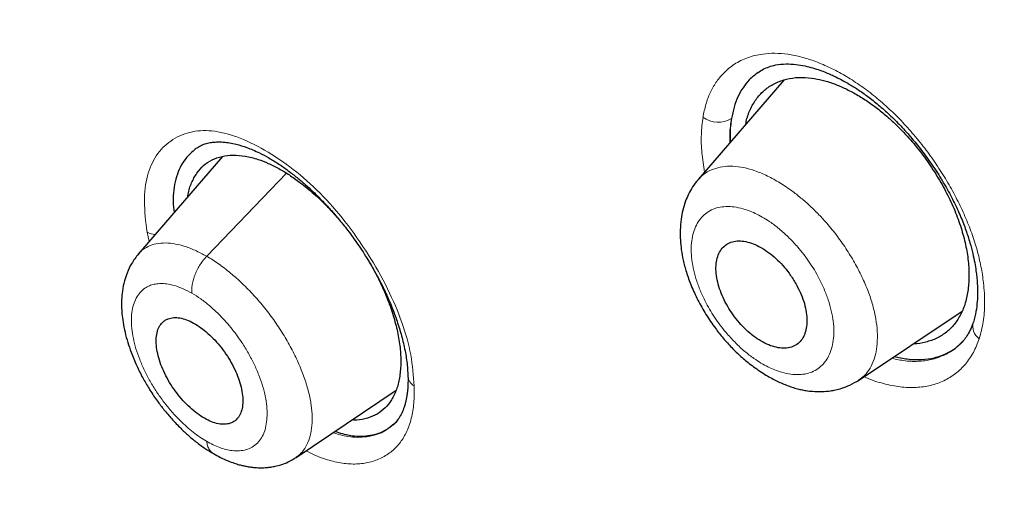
# Model space of a CAD drawing. Header units: millimetres. Extents: x 8 to 847, y 12 to 2109.
# Tile 84 of 256: x 694.21 to 708.76, y 722.43 to 729.72. Entities that reach past the tile are written whole.
import ezdxf

# ---------------------------------------------------------------- set-up
doc = ezdxf.new("R2010")
doc.units = ezdxf.units.MM

msp = doc.modelspace()

# ---------------------------------------------------------------- linework, layer by layer
at = {"color": 7, "linetype": 'Continuous', "lineweight": 30}
for p, q in [((705.502, 728.823), (704.236, 727.355)), ((697.204, 727.694), (695.957, 726.249)), ((704.233, 727.348), (704.239, 727.353)), ((706.606, 724.381), (708.135, 725.408)), ((706.607, 724.39), (706.602, 724.387)), ((698.293, 723.243), (699.768, 724.235))]:
    msp.add_line(p, q, dxfattribs=at)
at = {"color": 8, "linetype": 'Continuous', "lineweight": 0}
for p, q in [((698.147, 727.447), (696.97, 726.218)), ((696.117, 726.434), (696.088, 726.572)), ((708.091, 724.909), (708.155, 724.97))]:
    msp.add_line(p, q, dxfattribs=at)
for centre, radius, start, end in [((704.531, 728.575), 0.376, 233.0781, 301.3344), ((696.236, 726.878), 0.34, 244.3278, 265.5275), ((708.521, 725.184), 0.228, 164.4044, 234.3628), ((700.124, 724.458), 0.179, 184.9063, 241.0677)]:
    msp.add_arc(centre, radius, start, end, dxfattribs=at)
at = {"color": 7, "linetype": 'Continuous', "lineweight": 30}
for points, knots in [([(761.763, 673.312), (761.804, 673.348), (761.88, 673.416), (761.981, 673.509), (762.064, 673.588), (762.133, 673.655), (762.194, 673.715), (762.25, 673.772), (762.305, 673.828), (762.363, 673.888), (762.421, 673.95), (762.473, 674.006), (762.522, 674.059), (762.573, 674.117), (762.634, 674.185), (762.699, 674.261), (762.765, 674.339), (762.827, 674.414), (762.885, 674.485), (762.933, 674.545), (762.973, 674.596), (763.011, 674.644), (763.054, 674.701), (763.103, 674.766), (763.154, 674.835), (763.2, 674.898), (763.24, 674.953), (763.274, 675.002), (763.309, 675.051), (763.346, 675.106), (763.394, 675.175), (763.446, 675.253), (763.499, 675.334), (763.545, 675.406), (763.59, 675.477), (763.64, 675.557), (763.691, 675.642), (763.74, 675.723), (763.78, 675.792), (763.816, 675.854), (763.851, 675.915), (763.89, 675.984), (763.932, 676.061), (763.975, 676.141), (764.015, 676.215), (764.051, 676.284), (764.087, 676.355), (764.128, 676.436), (764.174, 676.529), (764.22, 676.625), (764.262, 676.713), (764.298, 676.79), (764.333, 676.867), (764.371, 676.951), (764.411, 677.042), (764.45, 677.133), (764.485, 677.218), (764.532, 677.331), (764.592, 677.48), (764.653, 677.638), (764.702, 677.771), (764.74, 677.876), (764.78, 677.991), (764.824, 678.12), (764.87, 678.26), (764.914, 678.396), (764.953, 678.521), (764.985, 678.63), (765.016, 678.736), (765.048, 678.847), (765.081, 678.966), (765.112, 679.084), (765.141, 679.194), (765.167, 679.297), (765.192, 679.397), (765.23, 679.559), (765.28, 679.779), (765.337, 680.049), (765.387, 680.309), (765.434, 680.576), (765.475, 680.828), (765.51, 681.061), (765.538, 681.27), (765.566, 681.494), (765.593, 681.726), (765.616, 681.955), (765.636, 682.178), (765.653, 682.387), (765.667, 682.584), (765.678, 682.762), (765.686, 682.927), (765.694, 683.081), (765.7, 683.234), (765.705, 683.396), (765.71, 683.598), (765.714, 683.84), (765.716, 684.114), (765.714, 684.39), (765.709, 684.661), (765.702, 684.901), (765.695, 685.109), (765.687, 685.277), (765.68, 685.432), (765.672, 685.569), (765.665, 685.698), (765.657, 685.821), (765.648, 685.943), (765.639, 686.066), (765.629, 686.199), (765.617, 686.347), (765.602, 686.513), (765.585, 686.694), (765.564, 686.904), (765.54, 687.13), (765.513, 687.365), (765.484, 687.591), (765.458, 687.79), (765.434, 687.965), (765.414, 688.112), (765.392, 688.26), (765.369, 688.408), (765.346, 688.556), (765.323, 688.7), (765.301, 688.834), (765.281, 688.952), (765.263, 689.057), (765.245, 689.159), (765.225, 689.273), (765.201, 689.405), (765.173, 689.554), (765.131, 689.775), (765.073, 690.068), (764.996, 690.436), (764.93, 690.738), (764.88, 690.959), (764.851, 691.085), (764.826, 691.192), (764.806, 691.278), (764.79, 691.346), (764.775, 691.406), (764.76, 691.471), (764.739, 691.555), (764.713, 691.661), (764.682, 691.787), (764.647, 691.926), (764.595, 692.129), (764.528, 692.382), (764.458, 692.644), (764.401, 692.849), (764.359, 692.999), (764.321, 693.133), (764.288, 693.249), (764.259, 693.346), (764.231, 693.444), (764.198, 693.557), (764.156, 693.699), (764.105, 693.866), (764.046, 694.061), (763.955, 694.353), (763.833, 694.737), (763.704, 695.128), (763.598, 695.443), (763.516, 695.682), (763.433, 695.922), (763.348, 696.161), (763.271, 696.376), (763.205, 696.558), (763.153, 696.702), (763.109, 696.822), (763.073, 696.919), (763.041, 697.003), (763.008, 697.092), (762.967, 697.202), (762.916, 697.336), (762.857, 697.491), (762.791, 697.664), (762.714, 697.863), (762.625, 698.09), (762.523, 698.348), (762.411, 698.627), (762.288, 698.927), (762.156, 699.248), (761.99, 699.643), (761.794, 700.103), (761.571, 700.614), (761.346, 701.121), (761.118, 701.622), (760.89, 702.117), (760.667, 702.593), (760.447, 703.053), (760.225, 703.512), (759.993, 703.984), (759.745, 704.481), (759.48, 705.003), (759.198, 705.552), (758.943, 706.038), (758.722, 706.456), (758.539, 706.798), (758.353, 707.143), (758.17, 707.478), (757.998, 707.791), (757.842, 708.073), (757.707, 708.315), (757.593, 708.517), (757.499, 708.685), (757.416, 708.831), (757.345, 708.957), (757.286, 709.06), (757.242, 709.137), (757.212, 709.189), (757.19, 709.227), (757.169, 709.264), (757.143, 709.309), (757.102, 709.381), (757.042, 709.485), (756.96, 709.627), (756.862, 709.797), (756.748, 709.992), (756.612, 710.225), (756.452, 710.497), (756.266, 710.811), (756.059, 711.158), (755.83, 711.539), (755.578, 711.953), (755.302, 712.402), (755.003, 712.884), (754.688, 713.387), (754.357, 713.908), (754.013, 714.444), (753.653, 714.999), (753.284, 715.561), (752.912, 716.121), (752.537, 716.679), (752.056, 717.386), (751.466, 718.24), (750.762, 719.238), (750.035, 720.249), (749.286, 721.27), (748.515, 722.302), (747.739, 723.319), (746.96, 724.321), (746.108, 725.396), (745.182, 726.54), (744.182, 727.749), (743.181, 728.931), (742.181, 730.086), (741.189, 731.208), (740.207, 732.296), (739.237, 733.35), (738.272, 734.378), (737.27, 735.425), (736.229, 736.492), (735.149, 737.576), (734.073, 738.635), (733.003, 739.666), (731.946, 740.664), (730.903, 741.631), (729.874, 742.565), (728.855, 743.473), (727.839, 744.361), (726.826, 745.229), (725.819, 746.076), (724.824, 746.896), (723.842, 747.691), (722.866, 748.464), (721.888, 749.226), (720.92, 749.964), (719.959, 750.682), (719.008, 751.379), (718.261, 751.915), (717.721, 752.297), (717.393, 752.528), (717.062, 752.758), (716.731, 752.987), (716.398, 753.216), (716.069, 753.44), (715.768, 753.643), (715.504, 753.821), (715.281, 753.969), (715.086, 754.099), (714.919, 754.209), (714.779, 754.302), (714.667, 754.375), (714.581, 754.431), (714.516, 754.474), (714.448, 754.518), (714.36, 754.576), (714.242, 754.652), (714.1, 754.745), (713.916, 754.863), (713.689, 755.009), (713.412, 755.186), (713.105, 755.38), (712.769, 755.591), (712.405, 755.817), (712.01, 756.06), (711.599, 756.311), (711.145, 756.583), (710.668, 756.866), (710.176, 757.154), (709.703, 757.426), (709.248, 757.684), (708.815, 757.927), (708.413, 758.148), (708.043, 758.35), (707.72, 758.524), (707.442, 758.672), (707.201, 758.799), (706.971, 758.919), (706.742, 759.038), (706.51, 759.157), (706.166, 759.333), (705.703, 759.566), (705.27, 759.779), (704.974, 759.922), (704.828, 759.992), (704.696, 760.055), (704.585, 760.108), (704.495, 760.151), (704.427, 760.183), (704.369, 760.21), (704.307, 760.239), (704.223, 760.279), (704.111, 760.33), (703.973, 760.395), (703.808, 760.471), (703.619, 760.557), (703.417, 760.648), (703.21, 760.741), (702.793, 760.926), (702.173, 761.194), (701.363, 761.53), (700.615, 761.826), (699.923, 762.088), (699.439, 762.264), (699.12, 762.377), (698.968, 762.43), (698.832, 762.477), (698.716, 762.516), (698.619, 762.549), (698.551, 762.572), (698.504, 762.588), (698.468, 762.6), (698.419, 762.616), (698.354, 762.638), (698.271, 762.665), (698.175, 762.697), (698.012, 762.75), (697.796, 762.819), (697.545, 762.897), (697.321, 762.966), (697.122, 763.026), (696.94, 763.079), (696.783, 763.125), (696.652, 763.162), (696.546, 763.192), (696.46, 763.216), (696.398, 763.233), (696.347, 763.248), (696.293, 763.262), (696.22, 763.282), (696.127, 763.307), (695.985, 763.345), (695.806, 763.392), (695.604, 763.444), (695.421, 763.49), (695.254, 763.53), (695.1, 763.567), (694.955, 763.601), (694.81, 763.634), (694.655, 763.669), (694.481, 763.707), (694.271, 763.752), (694.037, 763.8), (693.789, 763.849), (693.558, 763.893), (693.344, 763.931), (693.149, 763.965), (692.967, 763.995), (692.787, 764.024), (692.598, 764.053), (692.395, 764.082), (692.173, 764.113), (691.935, 764.144), (691.683, 764.173), (691.432, 764.201), (691.191, 764.224), (690.965, 764.244), (690.754, 764.261), (690.558, 764.274), (690.367, 764.286), (690.171, 764.296), (689.986, 764.305), (689.815, 764.311), (689.662, 764.315), (689.507, 764.318), (689.36, 764.32), (689.227, 764.321), (689.116, 764.321), (689.013, 764.32), (688.9, 764.319), (688.761, 764.317), (688.606, 764.313), (688.447, 764.308), (688.295, 764.302), (688.139, 764.294), (687.98, 764.285), (687.821, 764.274), (687.672, 764.263), (687.536, 764.251), (687.409, 764.239), (687.29, 764.228), (687.171, 764.215), (687.048, 764.201), (686.916, 764.185), (686.777, 764.167), (686.643, 764.148), (686.525, 764.131), (686.416, 764.114), (686.302, 764.095), (686.167, 764.072), (686.02, 764.046), (685.867, 764.017), (685.713, 763.986), (685.57, 763.955), (685.438, 763.926), (685.327, 763.9), (685.226, 763.876), (685.141, 763.855), (685.058, 763.834), (684.965, 763.809), (684.852, 763.779), (684.73, 763.745), (684.609, 763.71), (684.493, 763.675), (684.377, 763.639), (684.243, 763.597), (684.089, 763.545), (683.916, 763.485), (683.737, 763.42), (683.556, 763.351), (683.376, 763.279), (683.187, 763.2), (683.002, 763.119), (682.813, 763.032), (682.629, 762.943), (682.471, 762.864), (682.348, 762.8), (682.264, 762.755), (682.181, 762.71), (682.092, 762.66), (681.993, 762.605), (681.892, 762.546), (681.799, 762.491), (681.713, 762.439), (681.628, 762.386), (681.535, 762.328), (681.44, 762.267), (681.346, 762.205), (681.257, 762.145), (681.175, 762.089), (681.099, 762.035), (681.024, 761.981), (680.941, 761.921), (680.852, 761.856), (680.766, 761.791), (680.685, 761.728), (680.612, 761.67), (680.544, 761.616), (680.474, 761.559), (680.395, 761.494), (680.298, 761.412), (680.183, 761.313), (680.101, 761.239), (680.056, 761.199)], [0, 0, 0, 0, 0.001901, 0.00355, 0.004948, 0.006151, 0.007223, 0.008164, 0.009042, 0.010057, 0.011166, 0.012109, 0.012845, 0.013783, 0.014904, 0.016169, 0.017404, 0.018587, 0.019696, 0.020713, 0.021338, 0.022061, 0.02292, 0.023914, 0.025006, 0.025976, 0.026751, 0.027417, 0.028132, 0.028919, 0.029779, 0.031122, 0.032288, 0.03325, 0.034166, 0.035283, 0.036599, 0.037692, 0.038636, 0.039432, 0.040215, 0.041146, 0.042205, 0.043331, 0.044325, 0.045174, 0.046061, 0.04711, 0.048363, 0.049683, 0.050808, 0.05173, 0.052651, 0.053721, 0.054926, 0.056082, 0.057133, 0.05808, 0.060279, 0.062627, 0.063844, 0.065071, 0.066425, 0.067952, 0.069654, 0.071339, 0.072743, 0.073985, 0.075112, 0.076389, 0.077803, 0.079158, 0.080388, 0.081509, 0.082617, 0.083732, 0.086923, 0.08986, 0.092546, 0.095304, 0.0984, 0.100501, 0.102575, 0.104913, 0.107397, 0.109701, 0.111872, 0.114129, 0.115974, 0.117764, 0.119391, 0.120855, 0.122289, 0.123863, 0.125568, 0.128129, 0.130821, 0.133449, 0.13597, 0.138499, 0.140169, 0.141767, 0.143191, 0.144441, 0.145569, 0.146745, 0.147804, 0.148909, 0.150096, 0.151436, 0.152931, 0.154582, 0.156329, 0.158574, 0.160614, 0.162583, 0.164582, 0.165869, 0.167166, 0.168459, 0.169745, 0.171026, 0.172301, 0.173488, 0.174498, 0.175365, 0.176178, 0.177148, 0.178277, 0.179567, 0.180974, 0.183917, 0.187026, 0.190299, 0.191514, 0.192564, 0.193449, 0.194168, 0.194722, 0.195143, 0.195652, 0.196345, 0.19722, 0.198278, 0.199478, 0.200657, 0.203287, 0.205707, 0.207049, 0.208289, 0.209376, 0.210308, 0.211086, 0.211744, 0.212676, 0.213817, 0.215167, 0.216725, 0.218492, 0.222195, 0.225894, 0.227775, 0.229655, 0.231534, 0.233411, 0.235265, 0.236557, 0.237668, 0.238599, 0.239349, 0.239919, 0.240568, 0.241406, 0.242465, 0.243675, 0.245002, 0.246447, 0.248262, 0.250233, 0.252362, 0.254647, 0.257089, 0.259658, 0.263623, 0.267454, 0.271149, 0.27496, 0.278616, 0.282118, 0.285466, 0.28874, 0.292173, 0.295779, 0.299559, 0.303512, 0.307639, 0.310031, 0.312477, 0.314979, 0.317408, 0.319625, 0.321629, 0.323421, 0.324749, 0.32593, 0.326964, 0.327851, 0.328591, 0.329147, 0.329481, 0.329693, 0.329952, 0.33027, 0.330646, 0.331464, 0.332469, 0.33366, 0.335037, 0.336601, 0.338567, 0.340766, 0.343197, 0.34586, 0.348756, 0.351884, 0.355244, 0.358836, 0.362368, 0.366099, 0.369995, 0.373892, 0.377768, 0.381621, 0.385454, 0.392424, 0.399322, 0.406147, 0.41338, 0.42053, 0.427596, 0.43458, 0.44148, 0.450142, 0.45867, 0.467063, 0.475322, 0.483446, 0.491292, 0.499008, 0.506594, 0.514048, 0.522413, 0.530671, 0.538824, 0.546873, 0.554817, 0.562517, 0.570116, 0.577616, 0.585015, 0.592462, 0.599805, 0.607042, 0.614175, 0.621205, 0.628279, 0.635474, 0.642283, 0.649197, 0.656215, 0.658602, 0.661002, 0.663413, 0.665836, 0.668271, 0.670718, 0.673062, 0.674898, 0.676533, 0.677966, 0.679197, 0.680226, 0.681054, 0.68168, 0.682108, 0.68251, 0.683163, 0.684057, 0.685115, 0.686317, 0.688112, 0.690157, 0.692451, 0.694919, 0.697624, 0.700564, 0.70372, 0.706834, 0.710735, 0.714435, 0.717934, 0.721459, 0.724752, 0.727813, 0.730642, 0.733239, 0.735227, 0.737053, 0.73879, 0.740554, 0.742346, 0.744167, 0.748572, 0.753136, 0.754341, 0.755534, 0.75658, 0.757457, 0.758167, 0.7587, 0.759076, 0.759528, 0.760185, 0.761068, 0.762164, 0.763475, 0.765, 0.766658, 0.76831, 0.769952, 0.776689, 0.783259, 0.789698, 0.795072, 0.800417, 0.801811, 0.803117, 0.804261, 0.805243, 0.806062, 0.806719, 0.806976, 0.807242, 0.807647, 0.808201, 0.808903, 0.809753, 0.810663, 0.813052, 0.815278, 0.817126, 0.818844, 0.82043, 0.821839, 0.822935, 0.823856, 0.824604, 0.825177, 0.825489, 0.825954, 0.826592, 0.827404, 0.828388, 0.830332, 0.832123, 0.833751, 0.835217, 0.836578, 0.837863, 0.839098, 0.840478, 0.842042, 0.843793, 0.846163, 0.848415, 0.850548, 0.852507, 0.854314, 0.855965, 0.857558, 0.859318, 0.861239, 0.863257, 0.865582, 0.867972, 0.8704, 0.872751, 0.874907, 0.876937, 0.878842, 0.880635, 0.882509, 0.884607, 0.886069, 0.887582, 0.889145, 0.890676, 0.892009, 0.893136, 0.894006, 0.895127, 0.896543, 0.898214, 0.899854, 0.901402, 0.902853, 0.904674, 0.906296, 0.907806, 0.909298, 0.91055, 0.911793, 0.913044, 0.914307, 0.915689, 0.91724, 0.91873, 0.919979, 0.921037, 0.922251, 0.923671, 0.925431, 0.927044, 0.928662, 0.930501, 0.931771, 0.933066, 0.934196, 0.93515, 0.935928, 0.936977, 0.938296, 0.939766, 0.941132, 0.942443, 0.943745, 0.945135, 0.947092, 0.949109, 0.951216, 0.953397, 0.955575, 0.957685, 0.96025, 0.962338, 0.964645, 0.967129, 0.968272, 0.969331, 0.970343, 0.971467, 0.972774, 0.974172, 0.9754, 0.976447, 0.977565, 0.978817, 0.980144, 0.981415, 0.982629, 0.983805, 0.984788, 0.9858, 0.986958, 0.988266, 0.989553, 0.990627, 0.991597, 0.992567, 0.993619, 0.994817, 0.996278, 0.998006, 1, 1, 1, 1]), ([(697.139, 744.822), (696.713, 745.065), (695.86, 745.55), (694.597, 746.228), (693.345, 746.868), (692.105, 747.467), (690.879, 748.025), (689.668, 748.542), (688.509, 749.003), (687.404, 749.411), (686.353, 749.769), (685.323, 750.089), (684.313, 750.373), (683.323, 750.618), (682.32, 750.834), (681.307, 751.015), (680.289, 751.157), (679.3, 751.253), (678.341, 751.304), (677.412, 751.31), (676.511, 751.27), (675.663, 751.188), (674.867, 751.067), (674.123, 750.911), (673.408, 750.718), (672.722, 750.487), (672.065, 750.219), (671.418, 749.905), (670.786, 749.542), (670.174, 749.125), (669.598, 748.664), (669.06, 748.162), (668.559, 747.616), (668.095, 747.027), (667.68, 746.414), (667.312, 745.781), (666.989, 745.135), (666.702, 744.458), (666.448, 743.749), (666.23, 743.009), (666.041, 742.215), (665.884, 741.366), (665.765, 740.458), (665.686, 739.515), (665.649, 738.538), (665.652, 737.526), (665.697, 736.479), (665.781, 735.429), (665.9, 734.382), (666.05, 733.345), (666.234, 732.286), (666.453, 731.207), (666.706, 730.106), (667.001, 728.952), (667.342, 727.743), (667.732, 726.48), (668.161, 725.195), (668.633, 723.887), (668.998, 722.919), (669.217, 722.382), (669.253, 722.295)], [0, 0, 0, 0, 0.018168, 0.036326, 0.054491, 0.072679, 0.090908, 0.109194, 0.127452, 0.1441, 0.160688, 0.177229, 0.193735, 0.210219, 0.226693, 0.244924, 0.263091, 0.28121, 0.299298, 0.317372, 0.335449, 0.353637, 0.370298, 0.386925, 0.403531, 0.42013, 0.436734, 0.453357, 0.471435, 0.489488, 0.507536, 0.525594, 0.543682, 0.561815, 0.580094, 0.596819, 0.613485, 0.630107, 0.6467, 0.663279, 0.679858, 0.697884, 0.715892, 0.733902, 0.751934, 0.770006, 0.78814, 0.806396, 0.823094, 0.839742, 0.856354, 0.872947, 0.889536, 0.906138, 0.924171, 0.942199, 0.960244, 0.978325, 0.996462, 1, 1, 1, 1]), ([(666.842, 730.647), (666.784, 730.907), (666.623, 731.627), (666.42, 732.767), (666.228, 734.07), (666.094, 735.335), (666.017, 736.538), (665.993, 737.679), (666.019, 738.757), (666.095, 739.797), (666.221, 740.797), (666.399, 741.771), (666.633, 742.717), (666.925, 743.628), (667.272, 744.488), (667.674, 745.298), (668.13, 746.057), (668.631, 746.75), (669.17, 747.378), (669.744, 747.943), (670.363, 748.456), (671.028, 748.918), (671.749, 749.335), (672.528, 749.702), (673.366, 750.017), (674.251, 750.272), (675.184, 750.468), (676.163, 750.604), (677.165, 750.679), (678.185, 750.696), (679.218, 750.658), (680.285, 750.567), (681.387, 750.421), (682.539, 750.217), (683.744, 749.952), (685.001, 749.623), (686.292, 749.233), (687.617, 748.783), (688.973, 748.273), (690.329, 747.717), (691.677, 747.12), (693.013, 746.488), (694.363, 745.808), (695.728, 745.081), (697.137, 744.288), (698.589, 743.429), (700.084, 742.5), (701.588, 741.522), (703.103, 740.492), (704.626, 739.415), (706.123, 738.314), (707.589, 737.196), (709.021, 736.067), (710.448, 734.903), (711.869, 733.706), (713.32, 732.447), (714.795, 731.124), (716.293, 729.737), (717.778, 728.319), (719.249, 726.869), (720.706, 725.388), (722.12, 723.909), (723.486, 722.438), (724.802, 720.98), (726.094, 719.507), (727.362, 718.019), (728.634, 716.483), (729.906, 714.901), (731.174, 713.272), (732.409, 711.634), (733.611, 709.987), (734.782, 708.33), (735.897, 706.697), (736.955, 705.095), (737.954, 703.528), (738.915, 701.967), (739.838, 700.411), (740.739, 698.831), (741.614, 697.229), (742.46, 695.61), (743.258, 694.004), (744.01, 692.411), (744.716, 690.829), (745.363, 689.291), (745.951, 687.8), (746.481, 686.362), (746.961, 684.949), (747.398, 683.56), (747.648, 682.656), (747.773, 682.203)], [0, 0, 0, 0, 0.006715, 0.018546, 0.030384, 0.042247, 0.054138, 0.065333, 0.076517, 0.087706, 0.098915, 0.110158, 0.121953, 0.133744, 0.14555, 0.157385, 0.169266, 0.181186, 0.192402, 0.203602, 0.214802, 0.226013, 0.237249, 0.249028, 0.260814, 0.272621, 0.284464, 0.296359, 0.30827, 0.319468, 0.330653, 0.341838, 0.353037, 0.36426, 0.376035, 0.387828, 0.399654, 0.411527, 0.423462, 0.435417, 0.446633, 0.457812, 0.468967, 0.480111, 0.491255, 0.503142, 0.515015, 0.526888, 0.538776, 0.550695, 0.562619, 0.573808, 0.58496, 0.596087, 0.6072, 0.618313, 0.630228, 0.642116, 0.653992, 0.665871, 0.677769, 0.689703, 0.700918, 0.712092, 0.723236, 0.734364, 0.745488, 0.75737, 0.769227, 0.781075, 0.79293, 0.804807, 0.816747, 0.827985, 0.839188, 0.850368, 0.861541, 0.87272, 0.884548, 0.896358, 0.908165, 0.919989, 0.931846, 0.943802, 0.955073, 0.966312, 0.977536, 0.98876, 1, 1, 1, 1]), ([(697.719, 747.026), (698.327, 746.668), (699.544, 745.953), (701.392, 744.785), (703.252, 743.552), (705.122, 742.248), (706.999, 740.877), (708.878, 739.443), (710.861, 737.863), (712.944, 736.13), (715.121, 734.234), (717.28, 732.266), (719.418, 730.232), (721.527, 728.137), (723.506, 726.09), (725.353, 724.104), (727.072, 722.189), (728.757, 720.245), (730.404, 718.274), (732.01, 716.281), (733.572, 714.27), (735.087, 712.243), (736.553, 710.206), (737.967, 708.162), (739.326, 706.114), (740.629, 704.067), (741.871, 702.024), (743.052, 699.989), (744.229, 697.854), (745.388, 695.625), (746.511, 693.313), (747.538, 691.033), (748.466, 688.793), (749.294, 686.596), (749.985, 684.552), (750.552, 682.657), (751.01, 680.907), (751.388, 679.205), (751.686, 677.553), (751.904, 675.955), (752.041, 674.413), (752.098, 672.931), (752.074, 671.511), (751.969, 670.156), (751.783, 668.869), (751.516, 667.653), (751.167, 666.509), (750.739, 665.44), (750.204, 664.393), (749.548, 663.384), (748.756, 662.433), (747.863, 661.592), (746.868, 660.868), (745.781, 660.252), (744.977, 659.941), (744.575, 659.786)], [0, 0, 0, 0, 0.017859, 0.035717, 0.053574, 0.07143, 0.089287, 0.107143, 0.125, 0.145832, 0.166666, 0.1875, 0.208333, 0.229166, 0.249999, 0.267856, 0.285713, 0.303571, 0.321429, 0.339287, 0.357144, 0.375001, 0.392858, 0.410715, 0.428572, 0.446429, 0.464286, 0.482143, 0.500002, 0.520835, 0.541668, 0.562501, 0.583334, 0.604167, 0.624999, 0.642856, 0.660713, 0.678571, 0.696428, 0.714286, 0.732144, 0.750003, 0.76786, 0.785718, 0.803575, 0.821433, 0.839289, 0.857146, 0.875003, 0.895835, 0.916668, 0.9375, 0.958333, 0.979167, 1, 1, 1, 1]), ([(724.937, 662.829), (725.181, 662.724), (725.826, 662.445), (726.82, 662.054), (727.921, 661.647), (728.97, 661.29), (730.001, 660.97), (731.013, 660.687), (732.007, 660.441), (733.014, 660.224), (734.029, 660.042), (735.048, 659.9), (736.038, 659.804), (736.997, 659.753), (737.927, 659.748), (738.829, 659.788), (739.677, 659.871), (740.472, 659.992), (741.216, 660.148), (741.93, 660.341), (742.616, 660.572), (743.273, 660.84), (743.92, 661.154), (744.551, 661.518), (745.163, 661.935), (745.737, 662.394), (746.274, 662.897), (746.774, 663.442), (747.238, 664.031), (747.654, 664.644), (748.022, 665.278), (748.344, 665.924), (748.633, 666.602), (748.886, 667.312), (749.104, 668.052), (749.293, 668.846), (749.45, 669.696), (749.569, 670.604), (749.647, 671.546), (749.683, 672.523), (749.679, 673.534), (749.633, 674.581), (749.549, 675.631), (749.431, 676.678), (749.281, 677.716), (749.098, 678.775), (748.879, 679.855), (748.627, 680.956), (748.331, 682.11), (747.99, 683.318), (747.6, 684.58), (747.169, 685.865), (746.699, 687.172), (746.188, 688.5), (745.639, 689.85), (745.069, 691.177), (744.483, 692.477), (743.886, 693.746), (743.261, 695.021), (742.607, 696.304), (741.923, 697.593), (741.222, 698.871), (740.505, 700.134), (739.773, 701.383), (739.016, 702.635), (738.234, 703.892), (737.427, 705.153), (736.595, 706.418), (735.742, 707.683), (734.855, 708.963), (733.938, 710.255), (732.986, 711.56), (732.015, 712.859), (731.025, 714.152), (730.014, 715.437), (728.999, 716.696), (727.983, 717.927), (726.967, 719.131), (725.934, 720.325), (724.885, 721.511), (723.82, 722.689), (722.739, 723.857), (721.647, 725.011), (720.531, 726.166), (719.392, 727.316), (718.229, 728.464), (717.059, 729.592), (715.88, 730.7), (714.694, 731.787), (713.52, 732.837), (712.36, 733.848), (711.215, 734.822), (710.066, 735.775), (708.912, 736.707), (707.754, 737.617), (706.593, 738.506), (705.431, 739.372), (704.254, 740.224), (703.066, 741.059), (701.867, 741.876), (700.674, 742.662), (699.488, 743.415), (698.308, 744.139), (697.529, 744.594), (697.139, 744.822)], [0, 0, 0, 0, 0.006406, 0.017005, 0.026687, 0.036352, 0.04601, 0.055667, 0.065331, 0.075008, 0.085647, 0.096251, 0.106831, 0.117396, 0.127957, 0.138522, 0.149139, 0.158862, 0.168566, 0.178258, 0.187946, 0.197638, 0.207341, 0.21789, 0.228425, 0.238957, 0.249495, 0.26005, 0.270632, 0.281302, 0.291065, 0.300793, 0.310497, 0.320183, 0.329861, 0.33954, 0.350062, 0.360574, 0.371087, 0.381612, 0.392162, 0.402747, 0.413402, 0.423147, 0.432863, 0.442558, 0.452242, 0.461923, 0.471612, 0.482137, 0.492659, 0.503191, 0.513744, 0.524331, 0.534962, 0.545606, 0.555323, 0.565009, 0.574675, 0.584328, 0.593979, 0.603635, 0.612864, 0.622092, 0.631327, 0.640577, 0.649849, 0.65915, 0.668487, 0.677761, 0.687438, 0.697096, 0.706743, 0.716387, 0.726036, 0.735697, 0.744917, 0.754144, 0.763385, 0.772645, 0.781933, 0.791254, 0.800616, 0.809894, 0.819574, 0.829237, 0.838892, 0.848545, 0.858204, 0.867876, 0.877087, 0.886302, 0.895528, 0.904772, 0.914041, 0.92334, 0.932677, 0.941978, 0.951684, 0.961366, 0.971031, 0.980686, 0.99034, 1, 1, 1, 1]), ([(705.12, 728.935), (705.144, 728.951), (705.192, 728.983), (705.278, 729.021), (705.391, 729.052), (705.525, 729.066), (705.671, 729.058), (705.805, 729.036), (705.924, 729.006), (706.028, 728.972), (706.118, 728.938), (706.198, 728.904), (706.277, 728.867), (706.368, 728.82), (706.481, 728.757), (706.615, 728.672), (706.765, 728.565), (706.924, 728.438), (707.087, 728.29), (707.252, 728.123), (707.418, 727.936), (707.58, 727.73), (707.737, 727.507), (707.883, 727.272), (708.01, 727.036), (708.113, 726.812), (708.192, 726.608), (708.251, 726.424), (708.293, 726.263), (708.322, 726.124), (708.34, 726.011), (708.353, 725.909), (708.361, 725.805), (708.365, 725.682), (708.36, 725.542), (708.342, 725.39), (708.316, 725.296), (708.302, 725.245)], [0, 0, 0, 0, 0.0325294, 0.0633808, 0.0925794, 0.1326676, 0.1678227, 0.198006, 0.2231952, 0.2447454, 0.2632461, 0.2786649, 0.2923308, 0.309675, 0.3312783, 0.3571528, 0.3863243, 0.4170313, 0.4491867, 0.4828149, 0.5179352, 0.5545422, 0.5926063, 0.6320777, 0.6712748, 0.7073164, 0.7402498, 0.7701349, 0.7969596, 0.8207041, 0.8413521, 0.8561759, 0.8757221, 0.8999526, 0.9288, 0.9621788, 1, 1, 1, 1]), ([(705.12, 728.935), (705.075, 728.901), (704.991, 728.837), (704.895, 728.712), (704.819, 728.578), (704.761, 728.426), (704.738, 728.311), (704.727, 728.254)], [0, 0, 0, 0, 0.2257311, 0.4202581, 0.612817, 0.8054004, 1, 1, 1, 1]), ([(704.938, 728.169), (704.943, 728.198), (704.961, 728.292), (705.02, 728.429), (705.112, 728.577), (705.232, 728.695), (705.374, 728.784), (705.537, 728.842), (705.717, 728.869), (705.849, 728.857), (705.915, 728.851)], [0, 0, 0, 0, 0.057728, 0.19158, 0.326106, 0.459885, 0.595145, 0.731758, 0.865924, 1, 1, 1, 1]), ([(705.915, 728.851), (705.966, 728.843), (706.068, 728.826), (706.228, 728.776), (706.391, 728.709), (706.556, 728.624), (706.721, 728.522), (706.885, 728.405), (707.046, 728.272), (707.218, 728.11), (707.399, 727.914), (707.583, 727.683), (707.748, 727.437), (707.894, 727.184), (708.017, 726.926), (708.114, 726.67), (708.184, 726.418), (708.227, 726.174), (708.241, 725.941), (708.228, 725.724), (708.188, 725.528), (708.12, 725.355), (708.026, 725.208), (707.907, 725.09), (707.765, 725), (707.601, 724.945), (707.482, 724.921), (707.416, 724.924), (707.415, 724.924)], [0, 0, 0, 0, 0.032499, 0.065174, 0.097817, 0.130243, 0.163131, 0.195586, 0.227942, 0.26054, 0.303763, 0.346941, 0.390857, 0.434536, 0.477711, 0.521133, 0.564196, 0.607379, 0.651414, 0.694736, 0.738404, 0.781593, 0.824953, 0.86811, 0.911788, 0.955843, 0.998992, 1, 1, 1, 1]), ([(704.727, 728.254), (704.716, 728.18), (704.701, 728.069), (704.707, 727.945), (704.709, 727.903)], [0, 0, 0, 0, 0.665039, 1, 1, 1, 1]), ([(696.828, 727.823), (696.849, 727.836), (696.889, 727.86), (696.958, 727.886), (697.034, 727.902), (697.121, 727.91), (697.211, 727.908), (697.307, 727.897), (697.421, 727.873), (697.566, 727.828), (697.73, 727.759), (697.89, 727.673), (698.033, 727.585), (698.172, 727.487), (698.302, 727.385), (698.424, 727.282), (698.532, 727.183), (698.636, 727.081), (698.746, 726.968), (698.87, 726.83), (699.007, 726.664), (699.154, 726.47), (699.307, 726.246), (699.458, 725.992), (699.585, 725.746), (699.688, 725.515), (699.768, 725.307), (699.838, 725.091), (699.893, 724.873), (699.933, 724.652), (699.941, 724.513), (699.945, 724.442)], [0, 0, 0, 0, 0.036516, 0.069115, 0.097796, 0.123459, 0.154731, 0.18284, 0.209934, 0.25033, 0.294772, 0.3272, 0.360176, 0.391193, 0.420244, 0.447325, 0.472475, 0.493384, 0.51852, 0.547871, 0.581417, 0.619148, 0.661077, 0.707208, 0.757507, 0.793372, 0.83108, 0.87061, 0.911941, 0.955063, 1, 1, 1, 1]), ([(696.82, 727.818), (696.752, 727.759), (696.617, 727.643), (696.505, 727.365), (696.462, 727.101), (696.482, 726.917), (696.488, 726.864)], [0, 0, 0, 0, 0.301161, 0.59093, 0.882511, 1, 1, 1, 1]), ([(696.69, 727.098), (696.691, 727.11), (696.701, 727.187), (696.743, 727.306), (696.819, 727.45), (696.921, 727.564), (697.046, 727.647), (697.193, 727.699), (697.358, 727.718), (697.538, 727.703), (697.714, 727.659), (697.881, 727.594), (698.035, 727.517), (698.191, 727.423), (698.366, 727.3), (698.556, 727.144), (698.747, 726.965), (698.862, 726.834), (698.914, 726.775)], [0, 0, 0, 0, 0.013092, 0.084184, 0.155377, 0.226515, 0.297603, 0.369885, 0.441317, 0.513066, 0.584319, 0.637528, 0.691567, 0.745245, 0.798861, 0.87046, 0.942237, 1, 1, 1, 1]), ([(704.233, 727.35), (704.205, 727.315), (704.151, 727.248), (704.092, 727.14), (704.042, 727.024), (704.006, 726.904), (703.979, 726.76), (703.967, 726.611), (703.969, 726.458), (703.984, 726.31), (704.012, 726.153), (704.059, 725.976), (704.13, 725.778), (704.227, 725.568), (704.347, 725.356), (704.475, 725.167), (704.604, 725.004), (704.73, 724.864), (704.865, 724.734), (705.019, 724.606), (705.186, 724.488), (705.358, 724.39), (705.496, 724.327), (705.603, 724.288), (705.682, 724.263), (705.757, 724.244), (705.836, 724.229), (705.94, 724.217), (706.063, 724.213), (706.174, 724.224), (706.271, 724.241), (706.368, 724.267), (706.488, 724.313), (706.567, 724.361), (706.61, 724.387)], [0, 0, 0, 0, 0.029247, 0.056204, 0.080904, 0.114181, 0.144237, 0.179593, 0.211488, 0.241165, 0.273408, 0.310151, 0.35136, 0.396178, 0.441537, 0.487187, 0.521651, 0.55634, 0.591454, 0.626999, 0.671647, 0.71192, 0.747703, 0.766995, 0.784812, 0.801335, 0.817276, 0.837828, 0.86918, 0.898849, 0.915043, 0.937282, 0.965657, 1, 1, 1, 1]), ([(705.693, 725.786), (705.663, 725.836), (705.609, 725.929), (705.511, 726.055), (705.41, 726.163), (705.302, 726.257), (705.19, 726.335), (705.076, 726.394), (704.964, 726.432), (704.858, 726.448), (704.76, 726.441), (704.674, 726.409), (704.603, 726.356), (704.549, 726.282), (704.512, 726.19), (704.496, 726.083), (704.498, 725.964), (704.52, 725.837), (704.559, 725.706), (704.616, 725.573), (704.687, 725.444), (704.771, 725.32), (704.866, 725.205), (704.97, 725.102), (705.08, 725.014), (705.193, 724.943), (705.307, 724.891), (705.417, 724.862), (705.52, 724.854), (705.614, 724.871), (705.695, 724.91), (705.76, 724.972), (705.807, 725.053), (705.836, 725.152), (705.846, 725.264), (705.836, 725.387), (705.807, 725.517), (705.76, 725.651), (705.715, 725.741), (705.693, 725.786)], [0, 0, 0, 0, 0.031091, 0.057186, 0.08328, 0.109566, 0.135853, 0.162585, 0.189318, 0.216556, 0.243797, 0.271367, 0.29894, 0.326517, 0.354094, 0.381358, 0.408621, 0.4354, 0.462177, 0.488508, 0.514837, 0.540941, 0.567043, 0.593238, 0.619432, 0.646008, 0.672584, 0.699671, 0.726761, 0.754257, 0.781756, 0.809369, 0.836984, 0.864372, 0.891761, 0.918813, 0.945863, 0.972933, 1, 1, 1, 1]), ([(695.961, 726.252), (695.925, 726.205), (695.859, 726.118), (695.794, 725.979), (695.749, 725.844), (695.723, 725.713), (695.711, 725.586), (695.71, 725.474), (695.716, 725.364), (695.732, 725.236), (695.761, 725.093), (695.801, 724.946), (695.857, 724.781), (695.93, 724.605), (696.02, 724.424), (696.118, 724.255), (696.219, 724.103), (696.327, 723.96), (696.441, 723.824), (696.562, 723.695), (696.687, 723.576), (696.813, 723.47), (696.943, 723.374), (697.03, 723.323), (697.071, 723.299)], [0, 0, 0, 0, 0.0575684, 0.1063692, 0.1463662, 0.1958109, 0.2373611, 0.2665026, 0.3007241, 0.3400208, 0.3842853, 0.4285269, 0.4703684, 0.5286717, 0.5817911, 0.6299686, 0.6822363, 0.7233187, 0.7694891, 0.8208878, 0.8629921, 0.9082625, 0.9568704, 1, 1, 1, 1]), ([(699.338, 726.188), (699.373, 726.129), (699.459, 725.986), (699.572, 725.755), (699.677, 725.499), (699.757, 725.249), (699.811, 725.008), (699.839, 724.779), (699.84, 724.566), (699.815, 724.371), (699.763, 724.201), (699.686, 724.058), (699.584, 723.944), (699.458, 723.86), (699.311, 723.811), (699.196, 723.791), (699.127, 723.797), (699.118, 723.798)], [0, 0, 0, 0, 0.050998, 0.123733, 0.19551, 0.267545, 0.339277, 0.41105, 0.484082, 0.556847, 0.62859, 0.700534, 0.772292, 0.844885, 0.916944, 0.989165, 1, 1, 1, 1]), ([(696.401, 725.293), (696.385, 725.286), (696.354, 725.272), (696.308, 725.234), (696.265, 725.176), (696.233, 725.09), (696.22, 724.987), (696.226, 724.872), (696.25, 724.747), (696.291, 724.616), (696.348, 724.483), (696.419, 724.352), (696.503, 724.225), (696.596, 724.108), (696.698, 724.001), (696.803, 723.909), (696.91, 723.834), (697.016, 723.778), (697.119, 723.742), (697.215, 723.729), (697.301, 723.738), (697.374, 723.77), (697.434, 723.824), (697.476, 723.898), (697.5, 723.991), (697.506, 724.098), (697.494, 724.218), (697.463, 724.345), (697.416, 724.478), (697.353, 724.61), (697.277, 724.741), (697.19, 724.864), (697.093, 724.978), (696.99, 725.079), (696.883, 725.165), (696.776, 725.233), (696.671, 725.282), (696.572, 725.309), (696.479, 725.315), (696.427, 725.301), (696.401, 725.293)], [0, 0, 0, 0, 0.017299, 0.034806, 0.061711, 0.089409, 0.116296, 0.143961, 0.170645, 0.198088, 0.224475, 0.251608, 0.277734, 0.3046, 0.33061, 0.357366, 0.383456, 0.410307, 0.436641, 0.463756, 0.490396, 0.517829, 0.544697, 0.57236, 0.599275, 0.626974, 0.653737, 0.681267, 0.707749, 0.734981, 0.761176, 0.788113, 0.814138, 0.840907, 0.86695, 0.893749, 0.919931, 0.946883, 0.973063, 1, 1, 1, 1]), ([(708.302, 725.245), (708.287, 725.205), (708.259, 725.129), (708.209, 725.041), (708.161, 724.975), (708.119, 724.928), (708.094, 724.906), (708.083, 724.896)], [0, 0, 0, 0, 0.2630481, 0.4940074, 0.6934816, 0.8619788, 1, 1, 1, 1]), ([(707.134, 724.736), (707.199, 724.721), (707.338, 724.69), (707.537, 724.685), (707.73, 724.711), (707.903, 724.774), (708.026, 724.842), (708.082, 724.899), (708.096, 724.912)], [0, 0, 0, 0, 0.167308, 0.360652, 0.551926, 0.743712, 0.939008, 1, 1, 1, 1]), ([(699.945, 724.442), (699.946, 724.398), (699.946, 724.318), (699.938, 724.22), (699.928, 724.149), (699.918, 724.095), (699.906, 724.041), (699.886, 723.975), (699.854, 723.895), (699.809, 723.815), (699.764, 723.758), (699.738, 723.733), (699.725, 723.721)], [0, 0, 0, 0, 0.12728, 0.230583, 0.310343, 0.373056, 0.440092, 0.513265, 0.634536, 0.762076, 0.883758, 1, 1, 1, 1]), ([(698.865, 723.628), (698.939, 723.605), (699.115, 723.55), (699.364, 723.556), (699.585, 723.615), (699.693, 723.704), (699.737, 723.741)], [0, 0, 0, 0, 0.205528, 0.492599, 0.792124, 1, 1, 1, 1]), ([(697.071, 723.299), (697.105, 723.28), (697.176, 723.239), (697.279, 723.193), (697.371, 723.159), (697.444, 723.136), (697.502, 723.122), (697.556, 723.11), (697.615, 723.1), (697.69, 723.092), (697.772, 723.089), (697.851, 723.092), (697.918, 723.1), (697.99, 723.113), (698.076, 723.136), (698.183, 723.176), (698.253, 723.219), (698.291, 723.243)], [0, 0, 0, 0, 0.083797, 0.1747884, 0.2505119, 0.3107929, 0.3554678, 0.3956524, 0.4421984, 0.4953017, 0.5695878, 0.6323465, 0.6836845, 0.7337987, 0.8033748, 0.8922808, 1, 1, 1, 1])]:
    msp.add_open_spline(points, degree=3, knots=knots, dxfattribs=at)
at = {"color": 8, "linetype": 'Continuous', "lineweight": 0}
for points, knots in [([(680.059, 761.194), (680.116, 761.247), (680.33, 761.449), (680.734, 761.763), (681.273, 762.135), (681.845, 762.468), (682.447, 762.765), (683.068, 763.019), (683.704, 763.234), (684.353, 763.41), (685.027, 763.554), (685.727, 763.665), (686.465, 763.744), (687.243, 763.788), (688.063, 763.797), (688.909, 763.768), (689.779, 763.702), (690.675, 763.599), (691.577, 763.461), (692.484, 763.291), (693.393, 763.091), (694.322, 762.859), (695.27, 762.594), (696.255, 762.292), (697.279, 761.949), (698.342, 761.564), (699.423, 761.144), (700.522, 760.69), (701.637, 760.202), (702.746, 759.69), (703.848, 759.156), (704.94, 758.604), (706.045, 758.022), (707.16, 757.412), (708.309, 756.761), (709.49, 756.066), (710.705, 755.327), (711.927, 754.559), (713.157, 753.761), (714.393, 752.934), (715.611, 752.096), (716.81, 751.249), (717.988, 750.394), (719.169, 749.517), (720.351, 748.617), (721.557, 747.676), (722.788, 746.693), (724.041, 745.668), (725.292, 744.62), (726.539, 743.55), (727.782, 742.459), (728.995, 741.369), (730.179, 740.282), (731.331, 739.201), (732.477, 738.103), (733.613, 736.991), (734.763, 735.842), (735.925, 734.656), (737.097, 733.432), (738.256, 732.195), (739.401, 730.945), (740.53, 729.683), (741.622, 728.435), (742.676, 727.201), (743.693, 725.985), (744.693, 724.762), (745.675, 723.534), (746.659, 722.275), (747.642, 720.988), (748.622, 719.672), (749.58, 718.354), (750.514, 717.035), (751.425, 715.716), (752.295, 714.423), (753.125, 713.157), (753.916, 711.919), (754.683, 710.685), (755.427, 709.455), (756.161, 708.208), (756.883, 706.943), (757.59, 705.662), (758.269, 704.392), (758.919, 703.133), (759.539, 701.885), (760.118, 700.674), (760.658, 699.5), (761.159, 698.361), (761.631, 697.236), (762.075, 696.124), (762.499, 695.005), (762.898, 693.881), (763.271, 692.753), (763.609, 691.643), (763.91, 690.553), (764.176, 689.483), (764.402, 688.454), (764.59, 687.466), (764.742, 686.517), (764.862, 685.589), (764.95, 684.683), (765.008, 683.781), (765.033, 682.886), (765.025, 682.002), (764.982, 681.147), (764.906, 680.322), (764.796, 679.527), (764.656, 678.781), (764.49, 678.081), (764.3, 677.427), (764.083, 676.805), (763.84, 676.215), (763.567, 675.648), (763.261, 675.105), (762.922, 674.591), (762.555, 674.116), (762.171, 673.686), (761.896, 673.435), (761.763, 673.314)], [0, 0, 0, 0, 0.0032029, 0.0121766, 0.0211518, 0.0301289, 0.0391074, 0.048084, 0.0565461, 0.0650069, 0.0734669, 0.0819263, 0.0903853, 0.0993568, 0.1083284, 0.1173004, 0.1262731, 0.1352467, 0.1442217, 0.1526856, 0.1611513, 0.1696157, 0.1780785, 0.1865399, 0.1955131, 0.2044855, 0.2134575, 0.2224293, 0.2314011, 0.2403733, 0.2488334, 0.2572943, 0.2657563, 0.2742197, 0.282685, 0.2916633, 0.3006394, 0.309614, 0.3185874, 0.3275599, 0.336532, 0.3449912, 0.3534503, 0.3619097, 0.3703695, 0.37883, 0.3878043, 0.3967801, 0.4057578, 0.4147362, 0.4237125, 0.432687, 0.4411477, 0.4496075, 0.4580668, 0.4665257, 0.4749846, 0.4839563, 0.4929284, 0.5019012, 0.5108751, 0.5198504, 0.5288276, 0.5372931, 0.5457569, 0.554219, 0.5626799, 0.5711399, 0.5801119, 0.5890836, 0.5980551, 0.6070266, 0.6159985, 0.6249711, 0.6334318, 0.6418937, 0.6503572, 0.6588225, 0.6672869, 0.6762623, 0.6852361, 0.6942088, 0.7031808, 0.7121522, 0.7211234, 0.7295821, 0.7380409, 0.7465003, 0.7549603, 0.7634214, 0.7723968, 0.7813742, 0.7903519, 0.7993278, 0.8083021, 0.8172751, 0.8257345, 0.8341934, 0.842652, 0.8511107, 0.8595696, 0.8685417, 0.8775145, 0.8864883, 0.8954636, 0.9044409, 0.9134189, 0.921882, 0.9303436, 0.9388039, 0.9472632, 0.9557218, 0.9646924, 0.9736627, 0.982633, 0.9916035, 1, 1, 1, 1]), ([(670.014, 747.68), (670.066, 747.733), (670.387, 748.056), (671.062, 748.548), (672.04, 749.147), (673.109, 749.63), (674.258, 750.009), (675.49, 750.282), (676.804, 750.448), (678.195, 750.506), (679.656, 750.456), (681.178, 750.298), (682.76, 750.032), (684.401, 749.66), (686.103, 749.179), (687.863, 748.592), (689.673, 747.9), (691.523, 747.108), (693.405, 746.218), (695.317, 745.233), (697.259, 744.153), (699.231, 742.976), (701.23, 741.704), (703.248, 740.342), (705.273, 738.899), (707.296, 737.382), (709.315, 735.793), (711.331, 734.129), (713.345, 732.392), (715.351, 730.583), (717.341, 728.711), (719.302, 726.788), (721.227, 724.821), (723.118, 722.812), (724.973, 720.759), (726.793, 718.664), (728.571, 716.53), (730.299, 714.368), (731.968, 712.19), (733.572, 710.003), (735.112, 707.808), (736.589, 705.607), (738.002, 703.397), (739.345, 701.186), (740.611, 698.985), (741.792, 696.807), (742.888, 694.658), (743.897, 692.537), (744.821, 690.443), (745.661, 688.378), (746.41, 686.348), (747.074, 684.355), (747.434, 683.069), (747.615, 682.426)], [0, 0, 0, 0, 0.003955, 0.02395, 0.043837, 0.063668, 0.083489, 0.10335, 0.123297, 0.143337, 0.163333, 0.183211, 0.203037, 0.22286, 0.242728, 0.262709, 0.28275, 0.302713, 0.322583, 0.342407, 0.362234, 0.382112, 0.402091, 0.422133, 0.442102, 0.461966, 0.481791, 0.501626, 0.521517, 0.541529, 0.561572, 0.58151, 0.601369, 0.621196, 0.641037, 0.660942, 0.680959, 0.700987, 0.720914, 0.740777, 0.76061, 0.780457, 0.800372, 0.820404, 0.840435, 0.860347, 0.88019, 0.900012, 0.919862, 0.939799, 0.959828, 0.979908, 1, 1, 1, 1]), ([(747.262, 682.345), (747.131, 682.82), (746.868, 683.769), (746.405, 685.231), (745.892, 686.718), (745.325, 688.234), (744.707, 689.775), (744.052, 691.304), (743.368, 692.815), (742.656, 694.307), (741.903, 695.81), (741.109, 697.324), (740.259, 698.877), (739.351, 700.467), (738.382, 702.094), (737.371, 703.728), (736.315, 705.369), (735.218, 707.016), (734.105, 708.63), (732.983, 710.207), (731.856, 711.741), (730.702, 713.267), (729.52, 714.782), (728.286, 716.317), (727, 717.868), (725.663, 719.434), (724.298, 720.984), (722.906, 722.517), (721.492, 724.028), (720.091, 725.483), (718.706, 726.879), (717.339, 728.218), (715.961, 729.53), (714.571, 730.814), (713.142, 732.095), (711.677, 733.368), (710.176, 734.628), (708.67, 735.851), (707.158, 737.035), (705.644, 738.179), (704.162, 739.258), (702.718, 740.27), (701.311, 741.218), (699.913, 742.122), (698.524, 742.983), (697.117, 743.815), (695.695, 744.615), (694.262, 745.377), (692.846, 746.085), (691.448, 746.739), (690.067, 747.34), (688.733, 747.876), (687.448, 748.349), (686.215, 748.759), (685.01, 749.116), (683.834, 749.42), (682.663, 749.677), (681.502, 749.882), (680.354, 750.031), (679.244, 750.119), (678.17, 750.148), (677.132, 750.117), (676.149, 750.029), (675.223, 749.886), (674.356, 749.693), (673.531, 749.448), (672.748, 749.149), (671.991, 748.791), (671.265, 748.371), (670.574, 747.884), (669.932, 747.34), (669.34, 746.739), (668.797, 746.081), (668.314, 745.381), (667.89, 744.646), (667.522, 743.879), (667.203, 743.069), (666.933, 742.214), (666.706, 741.294), (666.526, 740.308), (666.398, 739.254), (666.325, 738.155), (666.308, 737.012), (666.346, 735.826), (666.437, 734.622), (666.58, 733.406), (666.763, 732.193), (666.925, 731.361), (667.005, 730.95)], [0, 0, 0, 0, 0.011985, 0.023956, 0.035931, 0.047929, 0.059969, 0.071978, 0.08323, 0.094455, 0.105668, 0.116881, 0.128112, 0.139963, 0.151821, 0.163705, 0.175629, 0.187611, 0.199607, 0.210866, 0.222098, 0.233314, 0.244529, 0.255756, 0.267661, 0.279571, 0.291503, 0.303471, 0.315491, 0.327453, 0.338658, 0.349851, 0.361044, 0.37225, 0.38348, 0.395387, 0.407297, 0.419225, 0.431185, 0.443193, 0.455186, 0.466436, 0.477663, 0.488878, 0.500096, 0.511327, 0.52324, 0.535138, 0.547037, 0.558951, 0.570896, 0.58291, 0.594217, 0.605485, 0.616727, 0.627956, 0.639184, 0.65109, 0.662971, 0.674841, 0.686715, 0.698608, 0.71061, 0.721928, 0.733203, 0.744449, 0.755678, 0.766905, 0.778824, 0.790725, 0.802622, 0.814532, 0.82647, 0.838478, 0.849776, 0.86103, 0.872254, 0.883463, 0.894671, 0.906677, 0.918646, 0.930596, 0.942545, 0.95451, 0.96649, 0.977754, 0.989001, 1, 1, 1, 1]), ([(704.306, 728.275), (704.318, 728.339), (704.344, 728.467), (704.409, 728.638), (704.494, 728.79), (704.611, 728.935), (704.765, 729.064), (704.961, 729.162), (705.166, 729.211), (705.367, 729.224), (705.559, 729.209), (705.762, 729.168), (705.972, 729.1), (706.186, 729.008), (706.402, 728.894), (706.616, 728.757), (706.828, 728.599), (707.035, 728.421), (707.235, 728.226), (707.426, 728.013), (707.607, 727.787), (707.775, 727.55), (707.928, 727.307), (708.063, 727.059), (708.181, 726.808), (708.281, 726.557), (708.36, 726.309), (708.418, 726.064), (708.459, 725.799), (708.474, 725.522), (708.455, 725.242), (708.411, 725.08), (708.389, 724.998)], [0, 0, 0, 0, 0.031431, 0.062576, 0.093761, 0.125309, 0.167192, 0.208597, 0.250268, 0.281475, 0.312466, 0.343588, 0.375181, 0.406846, 0.437993, 0.468962, 0.500095, 0.531271, 0.562251, 0.593388, 0.625031, 0.656517, 0.687635, 0.718711, 0.750071, 0.781152, 0.812123, 0.843318, 0.875062, 0.916941, 0.95834, 1, 1, 1, 1]), ([(704.329, 727.462), (704.313, 727.559), (704.283, 727.751), (704.275, 728.025), (704.295, 728.191), (704.306, 728.275)], [0, 0, 0, 0, 0.330536, 0.66373, 1, 1, 1, 1]), ([(704.727, 728.254), (704.715, 728.179), (704.697, 728.065), (704.701, 727.938), (704.702, 727.896)], [0, 0, 0, 0, 0.661686, 1, 1, 1, 1]), ([(696.088, 726.572), (696.069, 726.728), (696.032, 727.032), (696.081, 727.417), (696.214, 727.722), (696.43, 727.937), (696.707, 728.067), (697.039, 728.089), (697.416, 727.999), (697.826, 727.8), (698.244, 727.521), (698.65, 727.161), (699.027, 726.731), (699.364, 726.248), (699.652, 725.742), (699.867, 725.237), (700.004, 724.746), (700.026, 724.452), (700.037, 724.301)], [0, 0, 0, 0, 0.064336, 0.125642, 0.186656, 0.250156, 0.314453, 0.375596, 0.436446, 0.499901, 0.563916, 0.624987, 0.685982, 0.749779, 0.813734, 0.874913, 0.93608, 1, 1, 1, 1]), ([(704.239, 727.353), (704.263, 727.379), (704.318, 727.437), (704.427, 727.498), (704.558, 727.539), (704.705, 727.553), (704.864, 727.541), (705.034, 727.499), (705.213, 727.429), (705.397, 727.334), (705.567, 727.224), (705.72, 727.109), (705.856, 726.993), (705.988, 726.867), (706.129, 726.716), (706.275, 726.539), (706.42, 726.335), (706.548, 726.125), (706.659, 725.912), (706.75, 725.7), (706.818, 725.491), (706.863, 725.291), (706.885, 725.101), (706.884, 724.924), (706.859, 724.764), (706.812, 724.622), (706.74, 724.504), (706.671, 724.426), (706.62, 724.397), (706.607, 724.39)], [0, 0, 0, 0, 0.032169, 0.071989, 0.111839, 0.151581, 0.191106, 0.230468, 0.270063, 0.309882, 0.349824, 0.379807, 0.40977, 0.439704, 0.469618, 0.509472, 0.549335, 0.589183, 0.628966, 0.668647, 0.70825, 0.747892, 0.787605, 0.827372, 0.867164, 0.906978, 0.946858, 0.986864, 1, 1, 1, 1]), ([(704.352, 725.525), (704.374, 725.485), (704.418, 725.405), (704.494, 725.288), (704.576, 725.175), (704.674, 725.055), (704.789, 724.931), (704.921, 724.809), (705.047, 724.712), (705.162, 724.637), (705.266, 724.58), (705.369, 724.534), (705.483, 724.496), (705.603, 724.47), (705.727, 724.464), (705.84, 724.478), (705.943, 724.513), (706.032, 724.57), (706.106, 724.646), (706.166, 724.74), (706.209, 724.849), (706.235, 724.972), (706.243, 725.108), (706.233, 725.255), (706.205, 725.41), (706.16, 725.571), (706.098, 725.734), (706.028, 725.882), (705.953, 726.015), (705.878, 726.132), (705.796, 726.246), (705.697, 726.366), (705.582, 726.49), (705.449, 726.612), (705.324, 726.709), (705.208, 726.785), (705.104, 726.841), (705, 726.887), (704.887, 726.924), (704.767, 726.95), (704.643, 726.956), (704.53, 726.942), (704.428, 726.906), (704.339, 726.849), (704.264, 726.773), (704.205, 726.68), (704.162, 726.571), (704.136, 726.447), (704.128, 726.312), (704.138, 726.165), (704.167, 726.01), (704.212, 725.85), (704.272, 725.687), (704.326, 725.579), (704.352, 725.525)], [0, 0, 0, 0, 0.015455, 0.031171, 0.046752, 0.062344, 0.083199, 0.104168, 0.124836, 0.140399, 0.155893, 0.171484, 0.187334, 0.208306, 0.229035, 0.249874, 0.270506, 0.291224, 0.312388, 0.333171, 0.354112, 0.374891, 0.395605, 0.416517, 0.437343, 0.458438, 0.479215, 0.500026, 0.515597, 0.531101, 0.546701, 0.562559, 0.583349, 0.604286, 0.625047, 0.640539, 0.656274, 0.671838, 0.687502, 0.708564, 0.729281, 0.750009, 0.770736, 0.791439, 0.812477, 0.833442, 0.854171, 0.875, 0.895706, 0.916414, 0.937479, 0.958289, 0.979237, 1, 1, 1, 1]), ([(695.96, 726.246), (695.967, 726.256), (695.999, 726.299), (696.075, 726.352), (696.19, 726.4), (696.323, 726.418), (696.47, 726.409), (696.629, 726.372), (696.796, 726.311), (696.912, 726.249), (696.97, 726.218)], [0, 0, 0, 0, 0.039134, 0.176568, 0.313871, 0.451378, 0.589044, 0.726596, 0.86368, 1, 1, 1, 1]), ([(696.97, 726.218), (696.954, 726.2), (696.92, 726.163), (696.874, 726.098), (696.833, 726.027), (696.799, 725.952), (696.772, 725.876), (696.756, 725.802), (696.748, 725.733), (696.75, 725.692), (696.751, 725.671)], [0, 0, 0, 0, 0.119303, 0.24336, 0.370802, 0.500005, 0.629208, 0.756647, 0.880701, 1, 1, 1, 1]), ([(696.97, 726.218), (697.029, 726.182), (697.146, 726.109), (697.324, 725.971), (697.5, 725.814), (697.67, 725.64), (697.831, 725.452), (697.981, 725.252), (698.116, 725.044), (698.235, 724.832), (698.337, 724.619), (698.419, 724.409), (698.48, 724.206), (698.518, 724.013), (698.532, 723.834), (698.524, 723.671), (698.493, 723.525), (698.44, 723.401), (698.374, 723.305), (698.316, 723.264), (698.291, 723.246)], [0, 0, 0, 0, 0.055867, 0.112047, 0.168419, 0.224838, 0.281191, 0.337461, 0.393785, 0.450219, 0.506693, 0.563093, 0.619314, 0.675319, 0.731377, 0.787696, 0.844188, 0.900741, 0.957281, 1, 1, 1, 1]), ([(696.751, 725.671), (696.707, 725.695), (696.62, 725.741), (696.494, 725.786), (696.384, 725.81), (696.29, 725.816), (696.212, 725.809), (696.14, 725.79), (696.068, 725.755), (695.999, 725.701), (695.938, 725.623), (695.894, 725.528), (695.865, 725.417), (695.854, 725.291), (695.86, 725.153), (695.883, 725.005), (695.922, 724.851), (695.977, 724.691), (696.047, 724.53), (696.131, 724.369), (696.228, 724.212), (696.336, 724.06), (696.453, 723.917), (696.567, 723.795), (696.673, 723.695), (696.771, 723.613), (696.87, 723.541), (696.936, 723.501), (696.969, 723.482)], [0, 0, 0, 0, 0.041741, 0.083174, 0.125014, 0.156246, 0.187271, 0.218413, 0.249993, 0.291734, 0.333249, 0.375234, 0.416957, 0.458353, 0.500151, 0.541957, 0.583411, 0.625188, 0.666846, 0.708231, 0.750086, 0.791562, 0.833507, 0.875034, 0.906481, 0.937569, 0.968632, 1, 1, 1, 1]), ([(696.969, 723.482), (697.002, 723.463), (697.067, 723.427), (697.163, 723.387), (697.256, 723.358), (697.354, 723.34), (697.456, 723.337), (697.557, 723.355), (697.646, 723.393), (697.722, 723.451), (697.782, 723.528), (697.826, 723.624), (697.854, 723.735), (697.865, 723.861), (697.86, 723.999), (697.838, 724.146), (697.799, 724.3), (697.743, 724.46), (697.673, 724.622), (697.588, 724.783), (697.5, 724.928), (697.411, 725.056), (697.326, 725.166), (697.237, 725.27), (697.133, 725.378), (697.015, 725.486), (696.883, 725.59), (696.795, 725.644), (696.751, 725.671)], [0, 0, 0, 0, 0.031356, 0.062413, 0.093506, 0.124966, 0.166462, 0.208408, 0.249913, 0.291739, 0.333125, 0.374811, 0.416558, 0.458013, 0.499848, 0.541618, 0.583014, 0.624765, 0.66672, 0.708236, 0.750006, 0.781562, 0.812696, 0.843729, 0.874985, 0.91681, 0.958244, 1, 1, 1, 1]), ([(708.389, 724.998), (708.362, 724.929), (708.308, 724.789), (708.189, 724.618), (708.042, 724.477), (707.87, 724.371), (707.674, 724.302), (707.458, 724.272), (707.224, 724.279), (706.974, 724.331), (706.794, 724.386), (706.697, 724.432), (706.688, 724.436)], [0, 0, 0, 0, 0.109498, 0.218846, 0.329744, 0.440348, 0.549642, 0.659323, 0.769201, 0.878668, 0.989598, 1, 1, 1, 1]), ([(707.094, 724.709), (707.162, 724.694), (707.305, 724.663), (707.509, 724.66), (707.707, 724.69), (707.884, 724.758), (708.007, 724.826), (708.062, 724.881), (708.073, 724.892)], [0, 0, 0, 0, 0.1727721, 0.3675926, 0.5625567, 0.7571573, 0.9516173, 1, 1, 1, 1]), ([(700.037, 724.301), (700.037, 724.214), (700.037, 724.044), (699.999, 723.818), (699.933, 723.624), (699.837, 723.461), (699.711, 723.329), (699.557, 723.231), (699.381, 723.166), (699.187, 723.139), (698.978, 723.151), (698.754, 723.204), (698.572, 723.269), (698.464, 723.326), (698.437, 723.34)], [0, 0, 0, 0, 0.091274, 0.179595, 0.266304, 0.352816, 0.440556, 0.530893, 0.622348, 0.710682, 0.797298, 0.883681, 0.97133, 1, 1, 1, 1]), ([(698.835, 723.608), (698.91, 723.586), (699.09, 723.533), (699.342, 723.539), (699.586, 723.605), (699.708, 723.711), (699.767, 723.764)], [0, 0, 0, 0, 0.195474, 0.466663, 0.7386, 1, 1, 1, 1]), ([(696.969, 723.482), (696.973, 723.458), (696.981, 723.41), (697.01, 723.352), (697.041, 723.314), (697.065, 723.303), (697.071, 723.3)], [0, 0, 0, 0, 0.285694, 0.586861, 0.898271, 1, 1, 1, 1])]:
    msp.add_open_spline(points, degree=3, knots=knots, dxfattribs=at)

doc.saveas('drawing.dxf')
